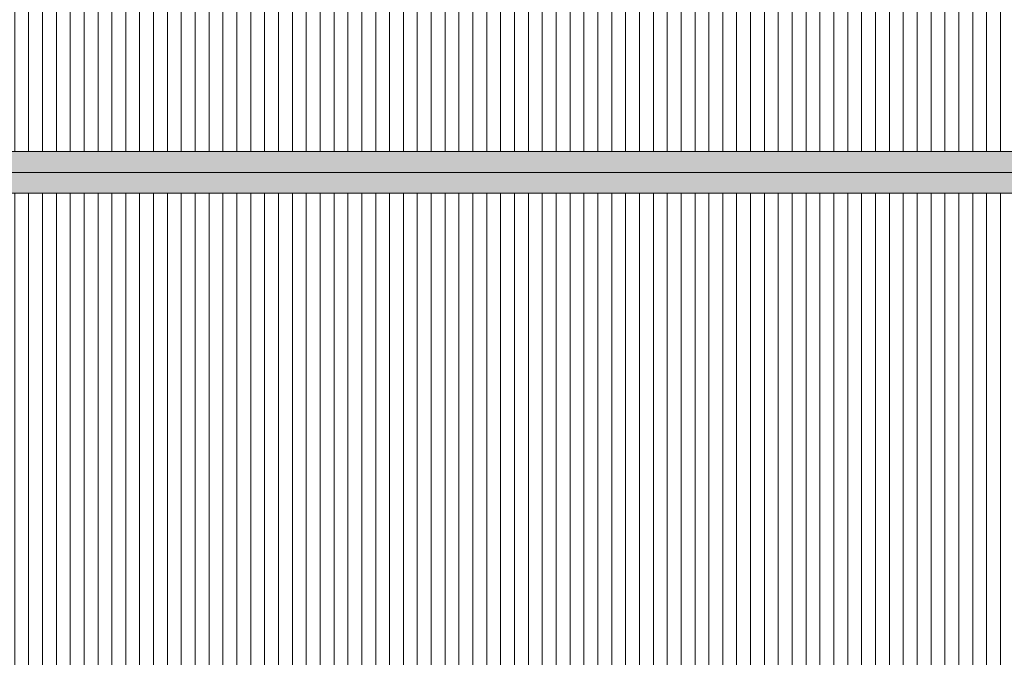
# Model space of a CAD drawing. Header units: millimetres. Extents: x 992 to 119315, y -26483 to 33271.
# Tile 66 of 110: x 78272 to 92456, y 11831 to 21020. Entities that reach past the tile are written whole.
import ezdxf

# ---------------------------------------------------------------- set-up
doc = ezdxf.new("R2010")
doc.units = ezdxf.units.MM
doc.layers.add('A-ROOF', color=132, linetype='Continuous', lineweight=9)
doc.layers.add('A-ROOF-PATT', color=132, linetype='Continuous', lineweight=9)

# ---------------------------------------------------------------- blocks, each defined once
blk = doc.blocks.new('Cumeeira5 - Cumeeira-5176386-PLANTA DE CAIMENTO DE PISOS - COBERTURA')
at = {"layer": 'A-ROOF', "lineweight": 5}
for points in [[(-29147, 18820), (23280, 18820), (23280, 19120), (-29147, 19120), (-29147, 19006)], [(23280, 18519), (23280, 18820), (-29147, 18820), (-29147, 18519), (23259, 18519)]]:
    blk.add_hatch(color=71, dxfattribs=at).paths.add_polyline_path(points)
at = {"layer": 'A-ROOF', "color": 250, "lineweight": 5}
for p, q in [((-29147, 19120), (23280, 19120)), ((-29147, 18820), (23280, 18820)), ((23280, 18519), (-29147, 18519))]:
    blk.add_line(p, q, dxfattribs=at)
blk = doc.blocks.new('BE-PMSa-MOD-ARQ-ESCOLA-EX-000-R_0056_rvt-1-PLANTA DE CAIMENTO DE PISOS - COBERTURA')
at = {"layer": 'A-ROOF-PATT', "lineweight": 5}
h = blk.add_hatch(dxfattribs=at)
h.set_pattern_fill('FP_2', color=71, style=0, pattern_type=2)
h.set_pattern_definition([(270, (0, 313.11), (200, 1e-14), [])])
h.paths.add_polyline_path([(-28907, 19120), (23160, 19120), (23160, 28107), (16800, 28107), (16800, 21228), (10665, 21228), (10665, 28107), (-5965, 28107), (-5965, 21228), (-12095, 21228), (-12095, 28107), (-17455, 28107), (-17455, 21228), (-23590, 21228), (-23590, 28107), (-28907, 28106), (-28907, 20538)])
h.paths.add_polyline_path([(1215, 24809), (1197, 24813), (1184, 24819), (1172, 24830), (1164, 24840), (1159, 24853), (1158, 24870), (1160, 24883), (1167, 24898), (1178, 24910), (1188, 24917), (1202, 24923), (1218, 24924), (1233, 24921), (1246, 24915), (1258, 24904), (1266, 24892), (1271, 24881), (1272, 24864), (1270, 24851), (1263, 24836), (1252, 24823), (1241, 24816), (1226, 24811), (1216, 24809)])
h = blk.add_hatch(dxfattribs=at)
h.set_pattern_fill('FP_3', color=71, style=0, pattern_type=2)
h.set_pattern_definition([(90, (0, 59.55), (-200, 1e-14), [])])
h.paths.add_polyline_path([(-28907, 9532), (23160, 9532), (23160, 18519), (-28907, 18519), (-28907, 9817)])
h.paths.add_polyline_path([(15371, 16586), (15360, 16588), (15352, 16592), (15346, 16598), (15343, 16604), (15341, 16608), (15340, 16618), (15343, 16628), (15347, 16635), (15352, 16640), (15358, 16644), (15366, 16646), (15371, 16647), (15382, 16644), (15389, 16640), (15395, 16634), (15398, 16631), (15400, 16624), (15401, 16615), (15399, 16605), (15395, 16598), (15389, 16592), (15382, 16588), (15377, 16587)])
at = {"layer": 'A-ROOF', "color": 250, "lineweight": 5}
blk.add_blockref('Cumeeira5 - Cumeeira-5176386-PLANTA DE CAIMENTO DE PISOS - COBERTURA', (0, 0), dxfattribs=at)

msp = doc.modelspace()

# ---------------------------------------------------------------- block references
at = {"lineweight": 5}
msp.add_blockref('BE-PMSa-MOD-ARQ-ESCOLA-EX-000-R_0056_rvt-1-PLANTA DE CAIMENTO DE PISOS - COBERTURA', (90605, 0), dxfattribs=at)

doc.saveas('drawing.dxf')
